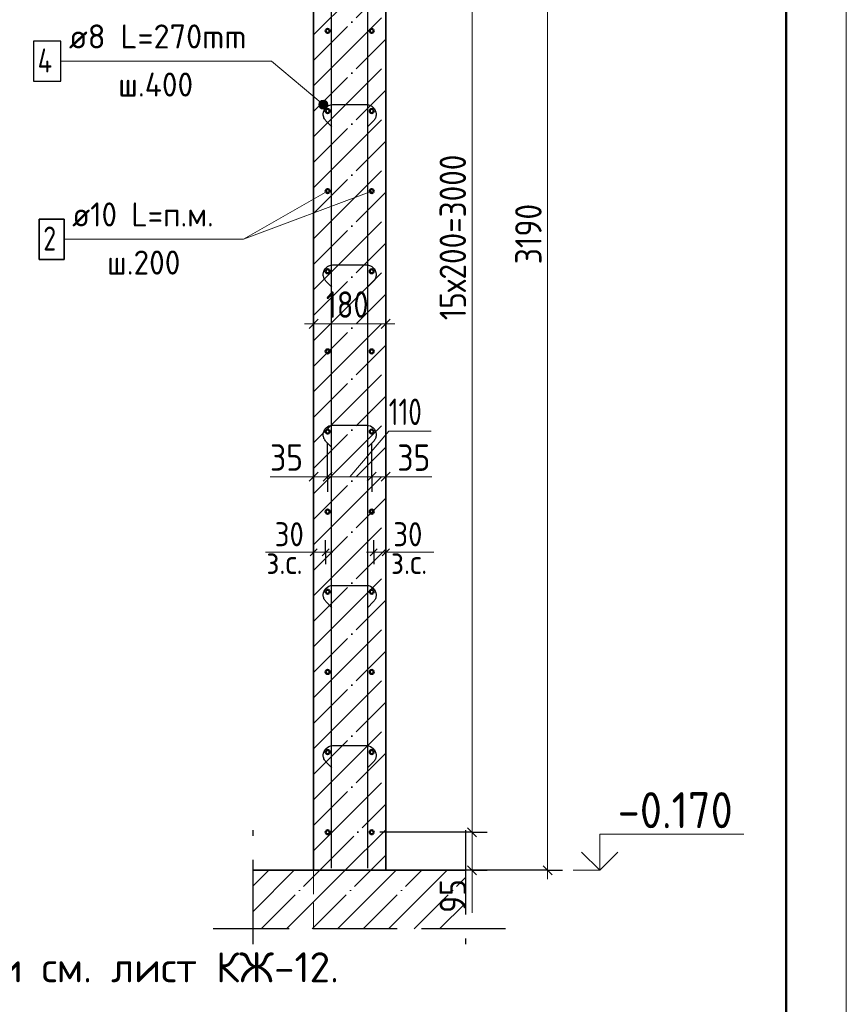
# Model space of a CAD drawing. Header units: millimetres. Extents: x -49773 to 2322955, y -3321 to 58485.
# Tile 128 of 256: x 572039 to 578917, y 4686 to 12878. Entities that reach past the tile are written whole.
import ezdxf

# ---------------------------------------------------------------- set-up
doc = ezdxf.new("R2010")
doc.units = ezdxf.units.MM
for name, pattern in [('______11', [500, 400, -50, 0, -50]), ('______2', [270, 200, -70]), ('______4', [900, 700, -200]), ('______5', [1100, 800, -100, 100, -100])]:
    doc.linetypes.add(name, pattern=pattern)
for name, color, linetype, lineweight in [('Standard', 7, 'Continuous', 25), ('Арм.стержн. вертикальными 1', 22, 'Continuous', 35), ('Арм.стержн.горизонт. 1', 180, 'Continuous', 35), ('Высотная отметки_ общее', 7, 'Continuous', 13), ('Ограждение_ 2D надпись', 7, 'Continuous', 13), ('Перекрытие_ общее', 7, 'Continuous', 35), ('Размерная линия_ общее', 7, 'Continuous', 13), ('Размерная линия_ общее_1', 7, 'Continuous', 13), ('Стена_ общее', 7, 'Continuous', 35)]:
    doc.layers.add(name, color=color, linetype=linetype, lineweight=lineweight)
doc.layers.add('Арм.стержн.Стяжки', color=7, linetype='Continuous', lineweight=35, true_color=0x501e0f)
doc.styles.add('ISOCPEUR', font='txt')

msp = doc.modelspace()

# ---------------------------------------------------------------- hatches: boundary and pattern name
at = {"layer": 'Арм.стержн.Стяжки', "linetype": 'Continuous', "lineweight": 13, "transparency": 33554687}
for points in [[(574527.8, 12177.6), (574551.9, 12206.3), (574535.8, 12195.3)], [(574551.9, 12206.3), (574527.8, 12177.6), (574529.5, 12158.5)], [(574551.9, 12206.3), (574529.5, 12158.5), (574570.9, 12208)], [(574570.9, 12208), (574529.5, 12158.5), (574540.5, 12142.5)], [(574570.9, 12208), (574540.5, 12142.5), (574588.7, 12199.9)], [(574588.7, 12199.9), (574540.5, 12142.5), (574558.2, 12134.4)], [(574588.7, 12199.9), (574558.2, 12134.4), (574599.7, 12183.9)], [(574599.7, 12183.9), (574558.2, 12134.4), (574577.2, 12136.1)], [(574599.7, 12183.9), (574577.2, 12136.1), (574601.3, 12164.8)], [(574601.3, 12164.8), (574577.2, 12136.1), (574593.3, 12147.1)]]:
    msp.add_hatch(color=7, dxfattribs=at).paths.add_polyline_path(points)

# ---------------------------------------------------------------- linework, layer by layer
at = {"layer": 'Standard', "color": 7, "linetype": 'Continuous', "lineweight": 35, "transparency": 33554687}
for p, q in [((574484.6, 16434.5), (574484.6, 5801.2)), ((575084.6, 5801.2), (575084.6, 16434.5)), ((574484.6, 5801.2), (573980.8, 5801.2)), ((575747.4, 5801.2), (575084.6, 5801.2))]:
    msp.add_line(p, q, dxfattribs=at)
at = {"layer": 'Standard', "color": 253, "linetype": '______5', "lineweight": 35, "true_color": 0xababab, "transparency": 33554687}
for p, q in [((574484.6, 12751), (575084.6, 13351)), ((574484.6, 12326.7), (575084.6, 12926.7)), ((574484.6, 11902.5), (575084.6, 12502.5)), ((574484.6, 11478.2), (575084.6, 12078.2)), ((574484.6, 11053.9), (575084.6, 11653.9)), ((574484.6, 10629.7), (575084.6, 11229.7)), ((574484.6, 10205.4), (575084.6, 10805.4)), ((574484.6, 9781.1), (575084.6, 10381.1)), ((574484.6, 9356.9), (575084.6, 9956.9)), ((574484.6, 8932.6), (575084.6, 9532.6)), ((574484.6, 8508.3), (575084.6, 9108.3)), ((574484.6, 8084.1), (575084.6, 8684.1)), ((574484.6, 7659.8), (575084.6, 8259.8)), ((574484.6, 7235.6), (575084.6, 7835.6)), ((574484.6, 6811.3), (575084.6, 7411.3)), ((574484.6, 6387), (575084.6, 6987)), ((574484.6, 5962.8), (575084.6, 6562.8)), ((574747.3, 5801.2), (575084.6, 6138.5))]:
    msp.add_line(p, q, dxfattribs=at)
at = {"layer": 'Standard', "color": 253, "linetype": '______11', "lineweight": 35, "true_color": 0xababab, "transparency": 33554687}
for p, q in [((574484.6, 12538.8), (575084.6, 13138.8)), ((574484.6, 12114.6), (575084.6, 12714.6)), ((574484.6, 11690.3), (575084.6, 12290.3)), ((574484.6, 11266.1), (575084.6, 11866.1)), ((574484.6, 10841.8), (575084.6, 11441.8)), ((574484.6, 10417.5), (575084.6, 11017.5)), ((574484.6, 9993.3), (575084.6, 10593.3)), ((574484.6, 9569), (575084.6, 10169)), ((574484.6, 9144.7), (575084.6, 9744.7)), ((574484.6, 8720.5), (575084.6, 9320.5)), ((574484.6, 8296.2), (575084.6, 8896.2)), ((574484.6, 7872), (575084.6, 8471.9)), ((574484.6, 7447.7), (575084.6, 8047.7)), ((574484.6, 7023.4), (575084.6, 7623.4)), ((574484.6, 6599.2), (575084.6, 7199.1)), ((574484.6, 6174.9), (575084.6, 6774.9)), ((574535.1, 5801.2), (575084.6, 6350.6)), ((574959.4, 5801.2), (575084.6, 5926.4))]:
    msp.add_line(p, q, dxfattribs=at)
at = {"layer": 'Standard', "color": 7, "linetype": 'Continuous', "lineweight": 13, "transparency": 33554687}
for p, q in [((574484.6, 8446.6), (574084.6, 8446.6)), ((575084.6, 8446.6), (575484.6, 8446.6))]:
    msp.add_line(p, q, dxfattribs=at)
at = {"layer": 'Standard', "color": 7, "linetype": '______4', "lineweight": 25, "transparency": 33554687}
for p, q in [((573980.8, 5186.7), (573980.8, 6134.5)), ((575747.4, 6134.5), (575747.4, 5186.7)), ((576080.8, 5313.8), (573647.4, 5313.8))]:
    msp.add_line(p, q, dxfattribs=at)
at = {"layer": 'Standard', "color": 253, "linetype": '______11', "lineweight": 13, "true_color": 0xababab, "transparency": 33554687}
for p, q in [((573980.8, 5671.1), (574110.9, 5801.2)), ((574047.7, 5313.8), (574535.1, 5801.2)), ((574472, 5313.8), (574959.4, 5801.2)), ((574896.2, 5313.8), (575383.7, 5801.2)), ((575320.5, 5313.8), (575747.4, 5740.7)), ((575744.8, 5313.8), (575747.4, 5316.4))]:
    msp.add_line(p, q, dxfattribs=at)
at = {"layer": 'Standard', "color": 253, "linetype": '______5', "lineweight": 13, "true_color": 0xababab, "transparency": 33554687}
for p, q in [((573980.8, 5459), (574323, 5801.2)), ((574259.8, 5313.8), (574747.3, 5801.2)), ((574684.1, 5313.8), (575171.5, 5801.2)), ((575108.4, 5313.8), (575595.8, 5801.2)), ((575532.6, 5313.8), (575747.4, 5528.6))]:
    msp.add_line(p, q, dxfattribs=at)
at = {"layer": 'Standard', "color": 7, "linetype": 'Continuous', "lineweight": 13, "transparency": 33554687}
msp.add_lwpolyline([(536916.8, -1424.7), (578916.8, -1424.7), (578916.8, 57975.3), (536916.8, 57975.3), (536916.8, -1424.7)], close=True, dxfattribs=at)
at = {"layer": 'Standard', "color": 7, "linetype": 'Continuous', "lineweight": 50, "transparency": 33554687}
msp.add_lwpolyline([(538916.8, 57475.3), (578416.8, 57475.3), (578416.8, -924.7), (538916.8, -924.7), (538916.8, 57475.3)], close=True, dxfattribs=at)
at = {"layer": 'Арм.стержн. вертикальными 1', "color": 4, "linetype": 'Continuous', "lineweight": 25, "transparency": 33554687}
for p, q in [((574634.6, 5817.9), (574634.6, 19784.5)), ((574934.6, 5817.9), (574934.6, 19784.5))]:
    msp.add_line(p, q, dxfattribs=at)
at = {"layer": 'Арм.стержн.горизонт. 1', "color": 7, "linetype": 'Continuous', "lineweight": 13, "transparency": 33554687}
for p, q in [((573902.1, 11050.4), (574601.3, 11451.2)), ((572408.7, 11050.4), (573902.1, 11050.4))]:
    msp.add_line(p, q, dxfattribs=at)
at = {"layer": 'Арм.стержн.горизонт. 1', "color": 7, "linetype": 'Continuous', "lineweight": 35, "transparency": 33554687}
msp.add_lwpolyline([(572202.1, 10883.8), (572408.7, 10883.8), (572408.7, 11217.1), (572202.1, 11217.1), (572202.1, 10883.8)], dxfattribs=at)
at = {"layer": 'Арм.стержн.горизонт. 1', "color": 4, "linetype": 'Continuous', "lineweight": 50, "transparency": 33554687}
for centre in [(574601.3, 12784.5), (574967.9, 12784.5), (574601.3, 12117.9), (574967.9, 12117.9), (574601.3, 11451.2), (574967.9, 11451.2), (574601.3, 10784.5), (574967.9, 10784.5), (574601.3, 10117.9), (574967.9, 10117.9), (574601.3, 9451.2), (574967.9, 9451.2), (574601.3, 8784.5), (574967.9, 8784.5), (574601.3, 8117.9), (574967.9, 8117.9), (574601.3, 7451.2), (574967.9, 7451.2), (574601.3, 6784.5), (574967.9, 6784.5), (574601.3, 6117.9), (574967.9, 6117.9)]:
    msp.add_circle(centre, 16.7, dxfattribs=at)
at = {"layer": 'Арм.стержн.Стяжки', "color": 7, "linetype": 'Continuous', "lineweight": 13, "transparency": 33554687}
for p, q in [((572381.7, 12531.4), (574135, 12531.4)), ((574135, 12531.4), (574564.6, 12171.2)), ((574535.8, 12195.3), (574535.8, 12195.3)), ((574540.5, 12142.5), (574540.5, 12142.5)), ((574588.7, 12199.9), (574588.7, 12199.9)), ((574593.3, 12147.1), (574593.3, 12147.1))]:
    msp.add_line(p, q, dxfattribs=at)
at = {"layer": 'Арм.стержн.Стяжки', "color": 7, "linetype": 'Continuous', "lineweight": 25, "transparency": 33554687}
msp.add_lwpolyline([(572155, 12364.7), (572381.7, 12364.7), (572381.7, 12698), (572155, 12698), (572155, 12364.7)], dxfattribs=at)
at = {"layer": 'Арм.стержн.Стяжки', "color": 40, "linetype": 'Continuous', "lineweight": 25, "transparency": 33554687}
for points in [[(574637.2, 11985.4), (574586.8, 12035.9), (574582, 12041.4), (574577.6, 12047.5), (574573.8, 12053.9), (574570.7, 12060.6), (574568.2, 12067.5), (574566.3, 12074.7), (574565.1, 12082.1), (574564.6, 12089.5), (574564.6, 12094.7), (574566.5, 12108.9), (574571.4, 12123.4), (574578.9, 12136.8), (574588, 12147.8), (574599, 12156.9), (574612.4, 12164.4), (574626.9, 12169.2), (574641.1, 12171.2), (574928.1, 12171.2), (574942.2, 12169.2), (574956.8, 12164.4), (574970.2, 12156.9), (574981.2, 12147.8), (574990.3, 12136.8), (574997.8, 12123.4), (575002.6, 12108.9), (575004.6, 12094.7), (575004.6, 12089.5), (575004.1, 12082.1), (575002.9, 12074.7), (575001, 12067.5), (574998.5, 12060.6), (574995.4, 12053.9), (574991.6, 12047.5), (574987.2, 12041.4), (574982.4, 12035.9), (574931.9, 11985.4)], [(574637.2, 10652.1), (574586.8, 10702.5), (574582, 10708.1), (574577.6, 10714.2), (574573.8, 10720.6), (574570.7, 10727.3), (574568.2, 10734.2), (574566.3, 10741.4), (574565.1, 10748.8), (574564.6, 10756.1), (574564.6, 10761.4), (574566.5, 10775.5), (574571.4, 10790.1), (574578.9, 10803.5), (574588, 10814.4), (574599, 10823.6), (574612.4, 10831.1), (574626.9, 10835.9), (574641.1, 10837.9), (574928.1, 10837.9), (574942.2, 10835.9), (574956.8, 10831.1), (574970.2, 10823.6), (574981.2, 10814.4), (574990.3, 10803.5), (574997.8, 10790.1), (575002.6, 10775.5), (575004.6, 10761.4), (575004.6, 10756.1), (575004.1, 10748.8), (575002.9, 10741.4), (575001, 10734.2), (574998.5, 10727.3), (574995.4, 10720.6), (574991.6, 10714.2), (574987.2, 10708.1), (574982.4, 10702.5), (574931.9, 10652.1)], [(574637.2, 9318.8), (574586.8, 9369.2), (574582, 9374.7), (574577.6, 9380.8), (574573.8, 9387.3), (574570.7, 9393.9), (574568.2, 9400.8), (574566.3, 9408.1), (574565.1, 9415.5), (574564.6, 9422.8), (574564.6, 9428), (574566.5, 9442.2), (574571.4, 9456.8), (574578.9, 9470.1), (574588, 9481.1), (574599, 9490.3), (574612.4, 9497.8), (574626.9, 9502.6), (574641.1, 9504.5), (574928.1, 9504.5), (574942.2, 9502.6), (574956.8, 9497.8), (574970.2, 9490.3), (574981.2, 9481.1), (574990.3, 9470.1), (574997.8, 9456.8), (575002.6, 9442.2), (575004.6, 9428), (575004.6, 9422.8), (575004.1, 9415.5), (575002.9, 9408.1), (575001, 9400.8), (574998.5, 9393.9), (574995.4, 9387.3), (574991.6, 9380.8), (574987.2, 9374.7), (574982.4, 9369.2), (574931.9, 9318.8)], [(574637.2, 7985.4), (574586.8, 8035.9), (574582, 8041.4), (574577.6, 8047.5), (574573.8, 8053.9), (574570.7, 8060.6), (574568.2, 8067.5), (574566.3, 8074.7), (574565.1, 8082.1), (574564.6, 8089.5), (574564.6, 8094.7), (574566.5, 8108.9), (574571.4, 8123.4), (574578.9, 8136.8), (574588, 8147.8), (574599, 8156.9), (574612.4, 8164.4), (574626.9, 8169.2), (574641.1, 8171.2), (574928.1, 8171.2), (574942.2, 8169.2), (574956.8, 8164.4), (574970.2, 8156.9), (574981.2, 8147.8), (574990.3, 8136.8), (574997.8, 8123.4), (575002.6, 8108.9), (575004.6, 8094.7), (575004.6, 8089.5), (575004.1, 8082.1), (575002.9, 8074.7), (575001, 8067.5), (574998.5, 8060.6), (574995.4, 8053.9), (574991.6, 8047.5), (574987.2, 8041.4), (574982.4, 8035.9), (574931.9, 7985.4)], [(574637.2, 6652.1), (574586.8, 6702.5), (574582, 6708.1), (574577.6, 6714.2), (574573.8, 6720.6), (574570.7, 6727.3), (574568.2, 6734.2), (574566.3, 6741.4), (574565.1, 6748.8), (574564.6, 6756.1), (574564.6, 6761.4), (574566.5, 6775.5), (574571.4, 6790.1), (574578.9, 6803.5), (574588, 6814.4), (574599, 6823.6), (574612.4, 6831.1), (574626.9, 6835.9), (574641.1, 6837.9), (574928.1, 6837.9), (574942.2, 6835.9), (574956.8, 6831.1), (574970.2, 6823.6), (574981.2, 6814.4), (574990.3, 6803.5), (574997.8, 6790.1), (575002.6, 6775.5), (575004.6, 6761.4), (575004.6, 6756.1), (575004.1, 6748.8), (575002.9, 6741.4), (575001, 6734.2), (574998.5, 6727.3), (574995.4, 6720.6), (574991.6, 6714.2), (574987.2, 6708.1), (574982.4, 6702.5), (574931.9, 6652.1)]]:
    msp.add_lwpolyline(points, dxfattribs=at)
at = {"layer": 'Арм.стержн.Стяжки', "color": 7, "linetype": 'Continuous', "lineweight": 13, "transparency": 33554687}
msp.add_circle((574564.6, 12171.2), 37.5, dxfattribs=at)
at = {"layer": 'Высотная отметки_ общее', "color": 7, "linetype": 'Continuous', "lineweight": 13, "transparency": 33554687}
for p, q in [((576864.7, 5801.2), (576864.7, 6101.2)), ((576864.7, 6101.2), (578064.7, 6101.2)), ((576864.7, 5801.2), (576714.7, 5951.2)), ((576864.7, 5801.2), (577014.7, 5951.2)), ((576864.7, 5801.2), (576644.3, 5801.2)), ((576864.7, 5801.2), (576864.7, 5801.2)), ((576864.7, 5801.2), (576864.7, 5801.2)), ((576864.7, 5801.2), (576864.7, 5801.2)), ((576864.7, 5801.2), (576864.7, 5801.2))]:
    msp.add_line(p, q, dxfattribs=at)
at = {"layer": 'Ограждение_ 2D надпись', "color": 7, "linetype": 'Continuous', "lineweight": 13, "transparency": 33554687}
msp.add_line((574967.9, 11451.2), (573902.1, 11050.4), dxfattribs=at)
at = {"layer": 'Перекрытие_ общее', "color": 7, "linetype": 'Continuous', "lineweight": 13, "transparency": 33554687}
msp.add_line((575084.6, 5801.2), (574484.6, 5801.2), dxfattribs=at)
at = {"layer": 'Перекрытие_ общее', "color": 253, "linetype": '______2', "lineweight": 18, "true_color": 0xababab, "transparency": 33554687}
msp.add_line((574484.6, 5801.2), (574484.6, 5313.8), dxfattribs=at)
at = {"layer": 'Размерная линия_ общее', "color": 253, "linetype": 'Continuous', "lineweight": -3, "true_color": 0xa0a0a0, "transparency": 33554687}
for p, q in [((574484.6, 10347.2), (574484.6, 10472.2)), ((575084.6, 10347.2), (575084.6, 10472.2)), ((574484.6, 10347.2), (574484.6, 10222.2)), ((574484.6, 10347.2), (574484.6, 10347.2)), ((575084.6, 10347.2), (575084.6, 10222.2)), ((575084.6, 10347.2), (575084.6, 10347.2)), ((574484.6, 9074.9), (574484.6, 9199.9)), ((574601.2, 9074.9), (574601.2, 9199.9)), ((574967.9, 9074.9), (574967.9, 9199.9)), ((575084.6, 9074.9), (575084.6, 9199.9)), ((574484.6, 9074.9), (574484.6, 8949.9)), ((574484.6, 9074.9), (574484.6, 9074.9)), ((574601.2, 9074.9), (574601.2, 8949.9)), ((574967.9, 9074.9), (574967.9, 8949.9)), ((575084.6, 9074.9), (575084.6, 8949.9)), ((575084.6, 9074.9), (575084.6, 9074.9)), ((575802.5, 6117.9), (575677.5, 6117.9)), ((575802.5, 6117.9), (575927.5, 6117.9)), ((576431.4, 5801.2), (575151.2, 5801.2)), ((575802.5, 5801.2), (575677.5, 5801.2)), ((575802.5, 5801.2), (575927.5, 5801.2)), ((576431.4, 5801.2), (576306.4, 5801.2)), ((576431.4, 5801.2), (576556.4, 5801.2))]:
    msp.add_line(p, q, dxfattribs=at)
at = {"layer": 'Размерная линия_ общее', "color": 7, "linetype": 'Continuous', "lineweight": 13, "transparency": 33554687}
for p, q in [((574484.6, 10347.2), (574409.6, 10347.2)), ((574484.6, 10347.2), (575084.6, 10347.2)), ((575084.6, 10347.2), (575159.6, 10347.2)), ((574784.6, 9074.9), (575109.7, 9455.2)), ((575109.7, 9455.2), (575461.7, 9455.2)), ((574408.2, 9075.2), (574122.2, 9075.2)), ((574542.9, 9074.9), (574408.2, 9075.2)), ((574484.6, 9074.9), (574409.6, 9074.9)), ((574484.6, 9074.9), (574601.2, 9074.9)), ((574601.2, 9074.9), (574967.9, 9074.9)), ((574967.9, 9074.9), (575084.6, 9074.9)), ((575026.2, 9074.9), (575180.9, 9074.1)), ((575084.6, 9074.9), (575159.6, 9074.9)), ((575180.9, 9074.1), (575466.9, 9074.1)), ((575802.5, 5801.2), (575802.5, 6117.9)), ((575802.5, 5959.5), (575802.5, 5732.8)), ((575802.5, 5801.2), (575802.5, 5726.2)), ((576431.4, 5801.2), (576431.4, 5726.2)), ((575802.5, 5732.8), (575802.5, 5446.8))]:
    msp.add_line(p, q, dxfattribs=at)
at = {"layer": 'Размерная линия_ общее', "color": 7, "linetype": 'Continuous', "lineweight": 25, "transparency": 33554687}
for p, q in [((574447.1, 10309.7), (574522.1, 10384.7)), ((575047.1, 10309.7), (575122.1, 10384.7)), ((574447.1, 9037.4), (574522.1, 9112.4)), ((574563.7, 9037.4), (574638.7, 9112.4)), ((574930.4, 9037.4), (575005.4, 9112.4)), ((575047.1, 9037.4), (575122.1, 9112.4)), ((575840, 6080.4), (575765, 6155.4)), ((575840, 5763.7), (575765, 5838.7)), ((576468.9, 5763.7), (576393.9, 5838.7))]:
    msp.add_line(p, q, dxfattribs=at)
at = {"layer": 'Размерная линия_ общее', "color": 7, "linetype": 'Continuous', "lineweight": 13, "transparency": 33554687}
for points in [[(576431.4, 5801.2), (576431.4, 10919.6), (576431.4, 10919.6), (576431.4, 16434.5)], [(575802.5, 6117.9), (575802.5, 6323.3), (575802.5, 6323.3), (575802.5, 16117.9)]]:
    msp.add_lwpolyline(points, dxfattribs=at)
at = {"layer": 'Размерная линия_ общее', "color": 253, "linetype": 'Continuous', "lineweight": -3, "true_color": 0xa0a0a0, "transparency": 33554687}
for points in [[(574601.2, 9074.9), (574601.2, 9091.6), (574601.2, 9091.6), (574601.2, 9289.2), (574601.2, 9289.2), (574601.2, 9351.2)], [(574967.9, 9074.9), (574967.9, 9091.3), (574967.9, 9091.3), (574967.9, 9351.2)], [(575802.5, 6117.9), (575785.5, 6117.9), (575785.5, 6117.9), (575785.5, 6117.9), (575785.5, 6117.9), (575785.5, 6117.9), (575785.5, 6117.9), (575034.6, 6117.9)], [(575802.5, 5801.2), (575800.8, 5801.2), (575800.8, 5801.2), (575785.5, 5801.2), (575785.5, 5801.2), (575785.5, 5801.2), (575785.5, 5801.2), (575785.5, 5801.2), (575785.5, 5801.2), (575151.2, 5801.2)]]:
    msp.add_lwpolyline(points, dxfattribs=at)
at = {"layer": 'Размерная линия_ общее_1', "color": 253, "linetype": 'Continuous', "lineweight": -3, "true_color": 0xa0a0a0, "transparency": 33554687}
for p, q in [((574484.6, 8446.6), (574484.6, 8546.6)), ((574584.6, 8446.6), (574584.6, 8546.6)), ((574984.6, 8446.6), (574984.6, 8546.6)), ((575084.6, 8446.6), (575084.6, 8546.6)), ((574484.6, 8446.6), (574484.6, 8346.6)), ((574584.6, 8446.6), (574584.6, 8346.6)), ((574984.6, 8446.6), (574984.6, 8346.6)), ((575084.6, 8446.6), (575084.6, 8346.6))]:
    msp.add_line(p, q, dxfattribs=at)
at = {"layer": 'Размерная линия_ общее_1', "color": 7, "linetype": 'Continuous', "lineweight": 13, "transparency": 33554687}
for p, q in [((574484.6, 8446.6), (574424.6, 8446.6)), ((574584.6, 8446.6), (574484.6, 8446.6)), ((574584.6, 8446.6), (574644.6, 8446.6)), ((574984.6, 8446.6), (574924.6, 8446.6)), ((575084.6, 8446.6), (575144.6, 8446.6))]:
    msp.add_line(p, q, dxfattribs=at)
at = {"layer": 'Размерная линия_ общее_1', "color": 7, "linetype": 'Continuous', "lineweight": 25, "transparency": 33554687}
for p, q in [((574514.6, 8476.6), (574454.6, 8416.6)), ((574614.6, 8476.6), (574554.6, 8416.6)), ((574954.6, 8416.6), (575014.6, 8476.6)), ((575054.6, 8416.6), (575114.6, 8476.6))]:
    msp.add_line(p, q, dxfattribs=at)
at = {"layer": 'Размерная линия_ общее_1', "color": 7, "linetype": 'Continuous', "lineweight": 13, "transparency": 33554687}
msp.add_lwpolyline([(574984.6, 8446.6), (575044.4, 8446.6), (575044.4, 8446.6), (575084.6, 8446.6)], dxfattribs=at)
at = {"layer": 'Стена_ общее', "color": 7, "linetype": 'Continuous', "lineweight": 35, "transparency": 33554687}
msp.add_line((574484.6, 5801.2), (575084.6, 5801.2), dxfattribs=at)

# ---------------------------------------------------------------- texts
at = {"layer": 'Standard', "color": 7, "linetype": 'Continuous', "lineweight": 13, "transparency": 33554687, "insert": (559916.7, 4801.1), "char_height": 250, "width": 14986.251, "attachment_point": 7, "style": 'ISOCPEUR'}
msp.add_mtext('\\A1;{\\fISOCPEUR|i0|b0;\\H250.000000;\\W1.000000;\\C7;1. Спецификация элементов, ведомость деталей и ведомость расхода стали см. лист КЖ-12.}\\P', dxfattribs=at)
at = {"layer": 'Арм.стержн.горизонт. 1', "color": 7, "linetype": 'Continuous', "lineweight": 25, "transparency": 33554687, "char_height": 200, "attachment_point": 7, "style": 'ISOCPEUR'}
for s, insert, width in [('\\W0.94;ø10 L=п.м. ', (572475.4, 11157.1), 1453.776), ('\\W0.78;2', (572235.4, 10957.1), 217.611), ('\\W0.95;ш.200 ', (572765.4, 10757.1), 874.662)]:
    msp.add_mtext(s, dxfattribs=dict(at, insert=insert, width=width))
at = {"layer": 'Арм.стержн.Стяжки', "color": 7, "linetype": 'Continuous', "lineweight": 25, "transparency": 33554687, "char_height": 200, "attachment_point": 7, "style": 'ISOCPEUR'}
for s, insert, width in [('\\W0.98;ø8 L=270mm ', (572448.4, 12638.1), 1716.841), ('\\W0.80;4', (572188.4, 12438.1), 239.886), ('\\W0.95;ш.400 ', (572858.4, 12238.1), 894.815)]:
    msp.add_mtext(s, dxfattribs=dict(at, insert=insert, width=width))
at = {"layer": 'Высотная отметки_ общее', "color": 7, "linetype": 'Continuous', "lineweight": 25, "transparency": 33554687, "insert": (577014.7, 6151.2), "char_height": 300, "width": 1214.127, "attachment_point": 7, "style": 'ISOCPEUR'}
msp.add_mtext('\\W0.90;-0.170', dxfattribs=at)
at = {"layer": 'Размерная линия_ общее', "color": 7, "linetype": 'Continuous', "lineweight": 25, "transparency": 33554687, "char_height": 220, "attachment_point": 7, "rotation": 90, "style": 'ISOCPEUR'}
for s, insert, width in [('\\W0.86;15х200=3000', (575752.5, 10377.9), 1593.756), ('\\W0.87;3190', (576381.4, 10842.9), 666.903), ('\\W0.87;95', (575752.5, 5446.8), 403.932)]:
    msp.add_mtext(s, dxfattribs=dict(at, insert=insert, width=width))
at = {"layer": 'Размерная линия_ общее', "color": 7, "linetype": 'Continuous', "lineweight": 25, "transparency": 33554687, "char_height": 220, "attachment_point": 7, "style": 'ISOCPEUR'}
for s, insert, width in [('\\W0.83;180', (574586.6, 10397.2), 508.571), ('\\W0.74;110', (575109.7, 9505.2), 455.162), ('\\W0.87;35', (574122.2, 9125.1), 403.924), ('\\W0.87;35', (575180.9, 9124.1), 403.924)]:
    msp.add_mtext(s, dxfattribs=dict(at, insert=insert, width=width))
at = {"layer": 'Размерная линия_ общее_1', "color": 7, "linetype": 'Continuous', "lineweight": 18, "transparency": 33554687, "char_height": 200, "attachment_point": 7, "style": 'ISOCPEUR'}
for s, insert, width in [('\\W0.87;30', (574161.2, 8496.6), 367.202), ('\\W0.87;30', (575147.9, 8496.6), 367.21), ('\\W0.90;з.с.', (574091.1, 8266), 459.942), ('\\W0.90;з.с.', (575128, 8266), 459.949)]:
    msp.add_mtext(s, dxfattribs=dict(at, insert=insert, width=width))

doc.saveas('drawing.dxf')
